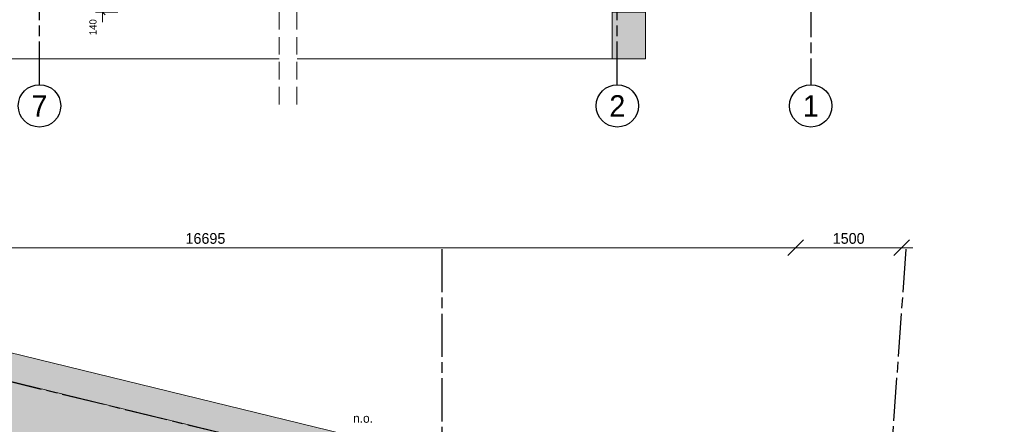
# Model space of a CAD drawing. Header units: millimetres. Extents: x -10538 to 13100, y -15694 to 32605.
# Tile 167 of 203: x -949 to 12977, y 15438 to 21165. Entities that reach past the tile are written whole.
import ezdxf

# ---------------------------------------------------------------- set-up
doc = ezdxf.new("R2010")
doc.units = ezdxf.units.MM
doc.header["$LTSCALE"] = 100
doc.header["$PDMODE"] = 1
doc.header["$PDSIZE"] = -2
doc.linetypes.add('[LS] ISO-08 Long Dashed Short Dashed', pattern=[9.144, 6.096, -0.762, 1.524, -0.762])
doc.linetypes.add('[LS] Type-2', pattern=[3.52999, 2.469998, -1.059993])
doc.layers.get('0').update_dxf_attribs({"lineweight": 5})
for name, color, linetype, lineweight in [('- 06_Gevel', 7, 'Continuous', 5), ('5', 7, 'Continuous', 18), ('Dimension', 7, 'Continuous', 9), ('Geen', 7, 'Continuous', 9), ('Maatlijnen', 7, 'Continuous', 9), ('none', 7, 'Continuous', 13)]:
    doc.layers.add(name, color=color, linetype=linetype, lineweight=lineweight)
doc.layers.add('Constructie _ STAAL', color=6, linetype='Continuous', lineweight=5, true_color=0xff00ff)
doc.layers.add('dakgroen', color=7, linetype='Continuous', lineweight=25, true_color=0x007f00)
doc.styles.add('Century Gothic', font='Century-Gothic_9791.ttf')
doc.dimstyles.new('Arch', dxfattribs={"dimtxt": 101.056134, "dimasz": 224.482422, "dimexe": 317.5, "dimexo": 158.75, "dimgap": 158.75, "dimtad": 1, "dimdec": 4, "dimtxsty": 'Century Gothic', "dimblk": 'VW_SLASH-2', "dimblk1": 'VW_SLASH-2', "dimblk2": 'VW_SLASH-2', "dimcen": 0, "dimdle": 158.75, "dimazin": 0, "dimtfac": 1, "dimtdec": 4, "dimtix": 1, "dimtmove": 0, "dimatfit": 0, "dimldrblk": 'VW_FILLEDARROW', "dimfxl": 1, "dimfrac": 2, "dimtolj": 1, "dimarcsym": 0})
doc.dimstyles.new('Arch_PUUUR', dxfattribs={"dimtxt": 101.056134, "dimasz": 70.693359, "dimexe": 100, "dimexo": 159, "dimgap": 100, "dimtad": 1, "dimdec": 4, "dimtxsty": 'Century Gothic', "dimblk": 'VW_SLASH', "dimblk1": 'VW_SLASH', "dimblk2": 'VW_SLASH', "dimcen": 0, "dimdle": 100, "dimazin": 0, "dimtfac": 0.8, "dimtdec": 4, "dimtix": 1, "dimtmove": 0, "dimatfit": 0, "dimldrblk": 'VW_SLASH-1', "dimfxl": 1, "dimfrac": 2, "dimtolj": 1, "dimarcsym": 0})

# ---------------------------------------------------------------- blocks, each defined once
blk = doc.blocks.new('VW_SLASH')
at = {"color": 0, "linetype": 'ByBlock', "lineweight": -2, "transparency": 16777216}
blk.add_line((1.41, 0), (-1, 0), dxfattribs=at)
at = {"color": 0, "linetype": 'Continuous', "lineweight": 20, "transparency": 16777216, "flags": 128}
blk.add_lwpolyline([(0.5, 0.5), (-0.5, -0.5)], dxfattribs=at)
blk = doc.blocks.new('*D47')
at = {"layer": 'Defpoints', "color": 0, "transparency": 33554687}
for p in [(224, 21410), (612, 21410), (600, 21270)]:
    blk.add_point(p, dxfattribs=at)
at = {"layer": 'Dimension', "color": 0, "linetype": 'Continuous', "lineweight": -2, "transparency": 33554687}
for p, q in [((224, 21481), (224, 21551)), ((453, 21410), (124, 21410)), ((224, 21270), (224, 21410)), ((441, 21270), (124, 21270)), ((224, 21199), (224, 21129))]:
    blk.add_line(p, q, dxfattribs=at)
at = {"layer": 'Dimension', "color": 0, "lineweight": -2, "xscale": 70.693359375, "yscale": 70.693359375, "zscale": 70.693359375}
for p, rotation in [((224, 21410), 270), ((224, 21270), 90)]:
    blk.add_blockref('VW_SLASH', p, dxfattribs=dict(at, rotation=rotation))
at = {"layer": 'Dimension', "color": 0, "lineweight": 5, "transparency": 33554687, "insert": (88, 21059), "char_height": 101.1, "attachment_point": 5, "rotation": 90, "style": 'Century Gothic'}
blk.add_mtext('\\A1;140', dxfattribs=at)
blk = doc.blocks.new('VW_SLASH-1')
at = {"color": 0, "linetype": 'ByBlock', "lineweight": -2, "transparency": 16777216}
blk.add_line((1.41, 0), (-1, 0), dxfattribs=at)
at = {"color": 0, "linetype": 'Continuous', "lineweight": 20, "transparency": 16777216, "flags": 128}
blk.add_lwpolyline([(0.75, 0.75), (-0.75, -0.75)], dxfattribs=at)
blk = doc.blocks.new('Groep-75')
at = {"color": 255, "linetype": 'Continuous', "lineweight": 5, "transparency": 33554687}
blk.add_wipeout([(2723, 31863), (2973, 31863), (2973, 19863), (2723, 19863)], dxfattribs=at).dxf.layer = '5'
at = {"layer": '5', "color": 5, "linetype": '[LS] Type-2', "lineweight": 5, "true_color": 0x0000ff, "transparency": 33554687}
for p, q in [((2723, 31863), (2723, 19863)), ((2973, 31863), (2973, 19863))]:
    blk.add_line(p, q, dxfattribs=at)
blk = doc.blocks.new('Groep-80')
at = {"layer": 'Geen', "color": 5, "linetype": '[LS] ISO-08 Long Dashed Short Dashed', "lineweight": 25, "true_color": 0x0000ff, "transparency": 33554687}
for p, q in [((-669, 20245), (-669, 31588)), ((7504, 20245), (7504, 31588)), ((10240, 31588), (10240, 20245))]:
    blk.add_line(p, q, dxfattribs=at)
at = {"layer": 'Geen', "color": 5, "linetype": 'Continuous', "lineweight": 25, "true_color": 0x0000ff, "transparency": 33554687}
for centre in [(-669, 19945), (7504, 19945), (10240, 19945)]:
    blk.add_circle(centre, 300, dxfattribs=at)
at = {"layer": 'Geen', "color": 5, "true_color": 0x0000ff, "transparency": 33554687, "char_height": 303, "attachment_point": 5, "line_spacing_factor": 1.026243, "style": 'Century Gothic'}
for s, insert in [('7', (-669, 19945)), ('2', (7504, 19945)), ('1', (10240, 19945))]:
    blk.add_mtext(s, dxfattribs=dict(at, insert=insert))
blk = doc.blocks.new('VW_SLASH-2')
at = {"color": 0, "linetype": 'ByBlock', "lineweight": -2, "transparency": 16777216}
blk.add_line((0.707, 0), (-1, 0), dxfattribs=at)
at = {"color": 0, "linetype": 'Continuous', "lineweight": 20, "transparency": 16777216, "flags": 128}
blk.add_lwpolyline([(0.5, 0.5), (-0.5, -0.5)], dxfattribs=at)
blk = doc.blocks.new('*D201')
at = {"layer": 'Defpoints', "color": 0, "transparency": 33554687}
for p in [(-6669, 17938), (10026, 10332), (-6669, 10299)]:
    blk.add_point(p, dxfattribs=at)
at = {"layer": 'Maatlijnen', "color": 0, "lineweight": -2, "transparency": 33554687}
blk.add_line((9802, 17938), (-6445, 17938), dxfattribs=at)
at = {"layer": 'Maatlijnen', "color": 0, "lineweight": -2, "xscale": 224.482421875, "yscale": 224.482421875, "zscale": 224.482421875, "rotation": 180}
blk.add_blockref('VW_SLASH-2', (-6669, 17938), dxfattribs=at)
at = {"layer": 'Maatlijnen', "color": 0, "lineweight": -2, "xscale": 224.482421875, "yscale": 224.482421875, "zscale": 224.482421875}
blk.add_blockref('VW_SLASH-2', (10026, 17938), dxfattribs=at)
at = {"layer": 'Maatlijnen', "color": 0, "lineweight": 9, "transparency": 33554687, "insert": (1678, 18068), "char_height": 151.6, "attachment_point": 5, "style": 'Century Gothic'}
blk.add_mtext('\\A1;16695', dxfattribs=at)
blk = doc.blocks.new('VW_FILLEDARROW')
at = {"color": 0, "linetype": 'Continuous', "lineweight": 5, "transparency": 16777216, "flags": 128}
blk.add_lwpolyline([(-1.414, 0.379), (0, 0), (-1.414, -0.379)], close=True, dxfattribs=at)
blk = doc.blocks.new('*D202')
at = {"layer": 'Defpoints', "color": 0, "transparency": 33554687}
for p in [(10026, 17938), (10026, 10332), (11526, -9672)]:
    blk.add_point(p, dxfattribs=at)
at = {"layer": 'Maatlijnen', "color": 0, "lineweight": -2, "transparency": 33554687}
blk.add_line((11302, 17938), (10251, 17938), dxfattribs=at)
at = {"layer": 'Maatlijnen', "color": 0, "lineweight": -2, "xscale": 224.482421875, "yscale": 224.482421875, "zscale": 224.482421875, "rotation": 180}
blk.add_blockref('VW_SLASH-2', (10026, 17938), dxfattribs=at)
at = {"layer": 'Maatlijnen', "color": 0, "lineweight": -2, "xscale": 224.482421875, "yscale": 224.482421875, "zscale": 224.482421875}
blk.add_blockref('VW_SLASH-2', (11526, 17938), dxfattribs=at)
at = {"layer": 'Maatlijnen', "color": 0, "lineweight": 9, "transparency": 33554687, "insert": (10776, 18068), "char_height": 151.6, "attachment_point": 5, "style": 'Century Gothic'}
blk.add_mtext('\\A1;1500', dxfattribs=at)
blk = doc.blocks.new('Groep-100')
at = {"layer": 'Geen', "color": 5, "linetype": '[LS] ISO-08 Long Dashed Short Dashed', "lineweight": 25, "true_color": 0x0000ff, "transparency": 33554687}
for p, q in [((-9230, 18035), (12977, 12612)), ((5023, 17918), (5023, -14832)), ((11585, 17918), (9247, -14832))]:
    blk.add_line(p, q, dxfattribs=at)
blk = doc.blocks.new('Groep-101')
at = {"layer": 'Constructie _ STAAL', "color": 7, "transparency": 33554546}
blk.add_blockref('Groep-100', (0, 0), dxfattribs=at)
blk = doc.blocks.new('Groep-92')
at = {"layer": 'Geen', "linetype": 'Continuous', "lineweight": 0, "true_color": 0xcccccc, "transparency": 33554687}
blk.add_hatch(color=254, dxfattribs=at).paths.add_polyline_path([(7430.2, 21270), (7904.4, 21270), (7904.4, 20609.7), (7430.2, 20609.7)])
at = {"linetype": 'Continuous', "lineweight": 5, "transparency": 33554687}
blk.add_line((-3094.7, 20609.7), (7430.2, 20609.7), dxfattribs=at)
at = {"layer": 'Geen', "color": 7, "linetype": 'Continuous', "lineweight": 9, "transparency": 33554687, "flags": 128}
blk.add_lwpolyline([(7430.2, 21270), (7904.4, 21270), (7904.4, 20609.7), (7430.2, 20609.7)], close=True, dxfattribs=at)
at = {"layer": 'Dimension', "color": 5, "linetype": 'Continuous', "lineweight": 5, "true_color": 0x0000ff, "transparency": 33554687}
dim = blk.add_linear_dim(base=(223.9, 21410), p1=(600, 21270), p2=(612.4, 21410), angle=270, dimstyle='Arch_PUUUR', override={"dimgap": 50, "dimdec": 0, "dimpost": '<>', "dimtxsty": 'Century Gothic', "dimtix": 0, "dimtmove": 2}, dxfattribs=at)
dim.commit()
dim.dimension.update_dxf_attribs({"geometry": '*D47', "text_midpoint": (87.8, 21059.3), "dimtype": 160})
at = {"layer": '5', "color": 7, "transparency": 33554687}
blk.add_blockref('Groep-75', (0, 0), dxfattribs=at)
at = {"color": 7, "transparency": 33554687}
blk.add_blockref('Groep-80', (0, 0), dxfattribs=at)
blk = doc.blocks.new('Groep-145')
at = {"layer": 'dakgroen', "linetype": 'Continuous', "lineweight": 25, "true_color": 0x007f00, "transparency": 33554526}
h = blk.add_hatch(dxfattribs=at)
h.set_pattern_fill('Plus', color=96, style=0, pattern_type=2)
h.set_pattern_definition([(0, (-37.5, 0), (0, 300), [75, -225]), (90, (0, -37.5), (-300, 2e-14), [75, -225])])
edge = h.paths.add_edge_path()
edge.add_line((9142, 13548.4), (-4024.9, 16764))
edge.add_arc((-4315.9, 14166.3), 2613.9, 83.60891, 181.0451)
edge.add_line((-6929.4, 14118.6), (-6741.1, 9811.6))
edge.add_line((-6741.1, 9811.6), (-6704.7, 10107.4))
edge.add_line((-6704.7, 10107.4), (-6692.2, 10137.9))
edge.add_line((-6692.2, 10137.9), (-6669.1, 10335.5))
edge.add_arc((-4556.6, 10322.3), 2112.6, 85.55488, 179.64134, ccw=False)
edge.add_line((-4392.9, 12428.5), (7932, 12428.5))
edge.add_arc((7916.6, 10291.3), 2137.2, -4.42982, 89.58809, ccw=False)
edge.add_line((10047.4, 10126.2), (10549.9, 3426.6))
edge.add_line((10549.9, 3426.6), (11067.3, 10670))
edge.add_line((11067.3, 10670), (11065.9, 10876.2))
edge.add_line((11065.9, 10876.2), (11064.4, 11191.4))
edge.add_line((11064.4, 11191.4), (11009.6, 11539.4))
edge.add_line((11009.6, 11539.4), (10974.8, 11677.6))
edge.add_line((10974.8, 11677.6), (10856.2, 12057.9))
edge.add_line((10856.2, 12057.9), (10791.7, 12195.6))
edge.add_line((10791.7, 12195.6), (10666.5, 12422.6))
edge.add_line((10666.5, 12422.6), (10519.8, 12645.5))
edge.add_line((10519.8, 12645.5), (10317.3, 12890.3))
edge.add_line((10317.3, 12890.3), (10103.2, 13076.7))
edge.add_line((10103.2, 13076.7), (9836, 13253.9))
edge.add_line((9836, 13253.9), (9565.1, 13386.8))
edge.add_line((9565.1, 13386.8), (9347.3, 13475.7))
edge.add_line((9347.3, 13475.7), (9142, 13548.4))
h.paths.add_polyline_path([(-5277, 14361.8), (2723, 14361.8), (2723, 12461.8), (-5277, 12461.8)])
at = {"layer": 'none', "linetype": 'Continuous', "lineweight": 0, "true_color": 0xdddddd, "transparency": 33554687}
h = blk.add_hatch(color=254, dxfattribs=at)
edge = h.paths.add_edge_path()
edge.add_line((-7088.4, 6696.1), (-7202.4, 12136.5))
edge.add_arc((-4107.8, 11952.8), 3100, 176.60316, 179.99997)
edge.add_line((-7207.8, 11952.8), (-7306, 14070.7))
edge.add_arc((-4218, 14082.7), 3088, 85.75147, 180.22246, ccw=False)
edge.add_line((-3989.2, 17162.2), (9198.2, 13942))
edge.add_line((9198.2, 13942), (9310.3, 13902.3))
edge.add_line((9310.3, 13902.3), (9198.2, 13942))
edge.add_line((9198.2, 13942), (9422.5, 13862.6))
edge.add_line((9422.5, 13862.6), (9651, 13769.3))
edge.add_line((9651, 13769.3), (9939.6, 13627.7))
edge.add_line((9939.6, 13627.7), (10228.6, 13436.1))
edge.add_line((10228.6, 13436.1), (10529.9, 13173.8))
edge.add_line((10529.9, 13173.8), (10715.7, 12983.9))
edge.add_line((10715.7, 12983.9), (10887.2, 12762.1))
edge.add_line((10887.2, 12762.1), (11042.3, 12526.4))
edge.add_line((11042.3, 12526.4), (11174.5, 12286.8))
edge.add_line((11174.5, 12286.8), (11247.6, 12130.8))
edge.add_line((11247.6, 12130.8), (11371.9, 11732.2))
edge.add_line((11371.9, 11732.2), (11410.3, 11579.7))
edge.add_line((11410.3, 11579.7), (11468.8, 11207.9))
edge.add_line((11468.8, 11207.9), (11470.4, 10877.7))
edge.add_line((11470.4, 10877.7), (11471.8, 10663.9))
edge.add_line((11471.8, 10663.9), (10759.3, 688))
edge.add_line((10759.3, 688), (10035.9, 10332.2))
edge.add_arc((7935.9, 10328.5), 2100, 0.10341, 90)
edge.add_line((7935.9, 12428.5), (-4564.1, 12428.5))
edge.add_arc((-4564.1, 10328.5), 2100, 90, 179.80836)
edge.add_line((-6664.1, 10335.5), (-6669.1, 10299.1))
edge.add_line((-6669.1, 10299.1), (-6679.6, 10265.3))
edge.add_line((-6679.6, 10265.3), (-6722.2, 9918.5))
edge.add_line((-6722.2, 9918.5), (-7088.4, 6696.1))
at = {"layer": 'none', "linetype": 'Continuous', "lineweight": 0, "true_color": 0xc4dcc4, "transparency": 33554526}
h = blk.add_hatch(color=254, dxfattribs=at)
edge = h.paths.add_edge_path()
edge.add_arc((-4315.9, 14166.3), 2613.9, 83.60891, 181.0451, ccw=False)
edge.add_line((-4024.9, 16764), (9142, 13548.4))
edge.add_line((9142, 13548.4), (9244.7, 13512))
edge.add_line((9244.7, 13512), (9142, 13548.4))
edge.add_line((9142, 13548.4), (9347.3, 13475.7))
edge.add_line((9347.3, 13475.7), (9565.1, 13386.8))
edge.add_line((9565.1, 13386.8), (9836, 13253.9))
edge.add_line((9836, 13253.9), (10103.2, 13076.7))
edge.add_line((10103.2, 13076.7), (10317.3, 12890.3))
edge.add_line((10317.3, 12890.3), (10519.8, 12645.5))
edge.add_line((10519.8, 12645.5), (10666.5, 12422.6))
edge.add_line((10666.5, 12422.6), (10791.7, 12195.6))
edge.add_line((10791.7, 12195.6), (10856.2, 12057.9))
edge.add_line((10856.2, 12057.9), (10974.8, 11677.6))
edge.add_line((10974.8, 11677.6), (11009.6, 11539.4))
edge.add_line((11009.6, 11539.4), (11064.4, 11191.4))
edge.add_line((11064.4, 11191.4), (11065.9, 10876.2))
edge.add_line((11065.9, 10876.2), (11067.3, 10670))
edge.add_line((11067.3, 10670), (10549.9, 3426.6))
edge.add_line((10549.9, 3426.6), (10047.4, 10126.2))
edge.add_arc((7916.6, 10291.3), 2137.2, 355.57018, 449.58809)
edge.add_line((7932, 12428.5), (-4392.9, 12428.5))
edge.add_arc((-4556.6, 10322.3), 2112.6, 85.55488, 179.64134)
edge.add_line((-6669.1, 10335.5), (-6692.2, 10137.9))
edge.add_line((-6692.2, 10137.9), (-6704.7, 10107.4))
edge.add_line((-6704.7, 10107.4), (-6741.1, 9811.6))
edge.add_line((-6741.1, 9811.6), (-6929.4, 14118.6))
at = {"layer": 'dakgroen', "linetype": 'Continuous', "lineweight": 5, "transparency": 33554687, "flags": 128}
blk.add_lwpolyline([(9142, 13548.4), (-4024.9, 16764, 0.4527586), (-6929.4, 14118.6)], format="xyb", dxfattribs=at)
at = {"layer": 'none', "color": 7, "linetype": 'Continuous', "lineweight": 9, "transparency": 33554687, "flags": 128}
for points in [[(-7306, 14070.7, -0.4372582), (-3989.2, 17162.2), (9198.2, 13942)], [(-6929.4, 14118.6, -0.4527586), (-4024.9, 16764), (9142, 13548.4)]]:
    blk.add_lwpolyline(points, format="xyb", dxfattribs=at)
at = {"layer": 'Constructie _ STAAL', "color": 7, "transparency": 33554546}
blk.add_blockref('Groep-101', (0, 0), dxfattribs=at)
at = {"layer": '- 06_Gevel', "color": 5, "true_color": 0x0000ff, "insert": (3766.1, 15586.8), "char_height": 126.32, "attachment_point": 1, "line_spacing_factor": 1.026243, "style": 'Century Gothic'}
blk.add_mtext('n.o.', dxfattribs=at)
at = {"layer": 'Maatlijnen', "color": 5, "lineweight": 9, "true_color": 0x0000ff, "transparency": 33554687}
for base, p1, p2, picture, middle in [((-6669.1, 17937.9), (10026.1, 10332.2), (-6669.1, 10299.1), '*D201', (1678.5, 18067.5)), ((10026.1, 17937.9), (11526.1, -9671.5), (10026.1, 10332.2), '*D202', (10776.1, 18067.5))]:
    dim = blk.add_linear_dim(base=base, p1=p1, p2=p2, dimstyle='Arch', override={"dimtxt": 151.584201, "dimgap": 50, "dimdec": 0, "dimpost": '<>', "dimtxsty": 'Century Gothic', "dimse1": 1, "dimse2": 1, "dimtmove": 2}, dxfattribs=at)
    dim.commit()
    dim.dimension.update_dxf_attribs({"geometry": picture, "text_midpoint": middle})

msp = doc.modelspace()

# ---------------------------------------------------------------- block references
at = {"layer": 'none', "color": 7}
for name in ['Groep-92', 'Groep-145']:
    msp.add_blockref(name, (0, 0), dxfattribs=at)

doc.saveas('drawing.dxf')
